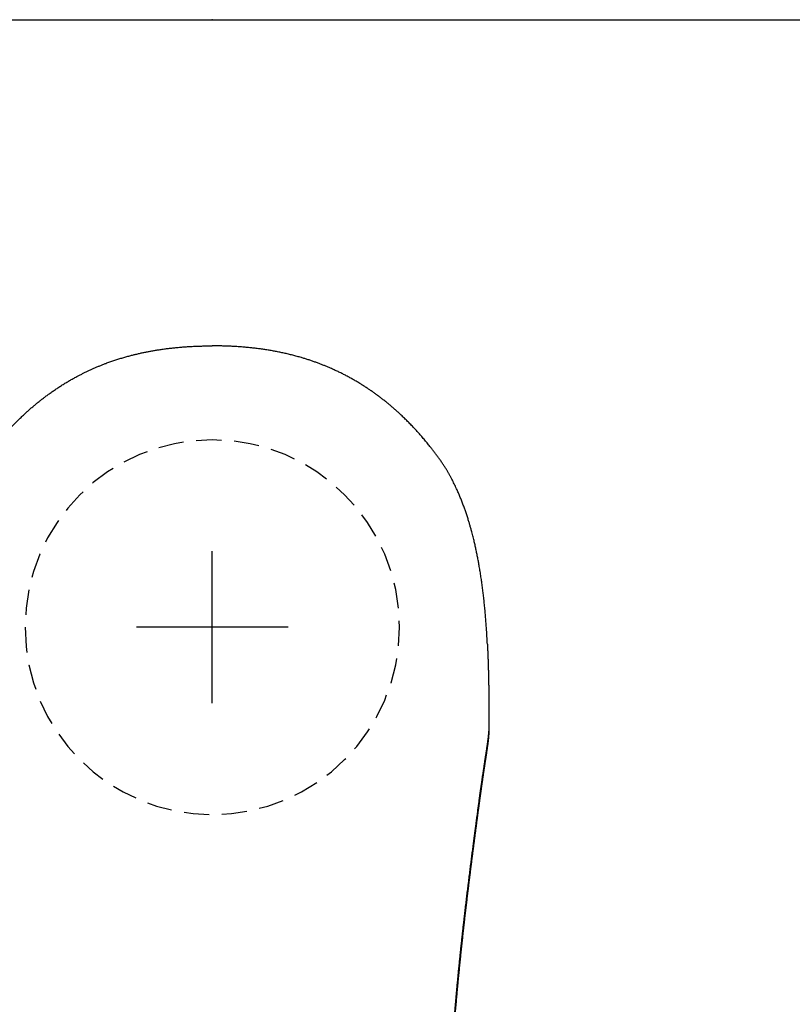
# Model space of a CAD drawing. Header units: millimetres. Extents: x 6161 to 8965, y -9035 to -5431.
# Tile 195 of 256: x 6891.93 to 6899.56, y -6578.54 to -6568.82. Entities that reach past the tile are written whole.
import ezdxf

# ---------------------------------------------------------------- set-up
doc = ezdxf.new("R2010")
doc.units = ezdxf.units.MM
doc.linetypes.add('HIDDEN', pattern=[0.375, 0.25, -0.125])
doc.layers.add('Wyposazenie Wew - Urzadzenia Sanitarne', color=6, linetype='Continuous')
doc.layers.add('Ściany', color=7, linetype='Continuous')

# ---------------------------------------------------------------- blocks, each defined once
blk = doc.blocks.new('ORAS_ELECTRA')
blk.add_line((-2.7328, -1.0256), (-2.7328, -1.0252))
for points in [[(0, -0.75), (0, 0.75)], [(-0.75, 0), (0.75, 0)]]:
    blk.add_lwpolyline(points)
at = {"color": 9, "linetype": 'HIDDEN', "true_color": 0xb8b8b8}
blk.add_circle((0, 0), 1.85, dxfattribs=at)
for points, knots in [([(-2.7182, -0.1668), (-2.7172, -0.147), (-2.7152, -0.1063), (-2.7117, -0.0469), (-2.7078, 0.0115), (-2.7036, 0.0679), (-2.699, 0.1243), (-2.6939, 0.1806), (-2.6883, 0.2369), (-2.6824, 0.2915), (-2.6762, 0.3443), (-2.6697, 0.3955), (-2.6627, 0.4466), (-2.6553, 0.4977), (-2.6473, 0.5486), (-2.6392, 0.5968), (-2.6311, 0.6423), (-2.6231, 0.6849), (-2.6146, 0.7275), (-2.6057, 0.77), (-2.5963, 0.8124), (-2.5859, 0.8571), (-2.5743, 0.904), (-2.5628, 0.9477), (-2.5523, 0.9857), (-2.5429, 1.0183), (-2.5325, 1.053), (-2.5209, 1.0898), (-2.5081, 1.1286), (-2.4948, 1.1673), (-2.4808, 1.2057), (-2.4663, 1.244), (-2.4512, 1.2817), (-2.4356, 1.3189), (-2.4213, 1.3513), (-2.4083, 1.3796), (-2.3969, 1.4036), (-2.3851, 1.4276), (-2.3729, 1.4516), (-2.3603, 1.4755), (-2.3474, 1.4993), (-2.334, 1.5228), (-2.3203, 1.5462), (-2.3052, 1.571), (-2.2886, 1.5972), (-2.2703, 1.6248), (-2.2513, 1.652), (-2.2319, 1.6788), (-2.2121, 1.7055), (-2.1921, 1.732), (-2.1719, 1.7583), (-2.1487, 1.7879), (-2.1224, 1.8204), (-2.0928, 1.8559), (-2.0627, 1.891), (-2.032, 1.9257), (-2.0008, 1.9598), (-1.9695, 1.993), (-1.9381, 2.0251), (-1.9068, 2.0562), (-1.875, 2.0868), (-1.8449, 2.1148), (-1.8168, 2.1402), (-1.7907, 2.1632), (-1.7642, 2.1858), (-1.7375, 2.2081), (-1.7104, 2.2301), (-1.6829, 2.2517), (-1.6552, 2.2729), (-1.6274, 2.2936), (-1.5994, 2.3137), (-1.5714, 2.3334), (-1.5432, 2.3526), (-1.5146, 2.3715), (-1.4857, 2.39), (-1.4549, 2.4091), (-1.4219, 2.4289), (-1.3868, 2.4491), (-1.3514, 2.4687), (-1.3156, 2.4877), (-1.2794, 2.5062), (-1.2429, 2.524), (-1.206, 2.5412), (-1.1713, 2.5568), (-1.1388, 2.5707), (-1.1085, 2.5832), (-1.078, 2.5953), (-1.0466, 2.6073), (-1.0143, 2.6191), (-0.981, 2.6307), (-0.9476, 2.6418), (-0.914, 2.6524), (-0.8774, 2.6635), (-0.8377, 2.6747), (-0.7949, 2.6861), (-0.752, 2.6968), (-0.7093, 2.7066), (-0.667, 2.7156), (-0.625, 2.7239), (-0.5829, 2.7315), (-0.5406, 2.7385), (-0.4982, 2.7449), (-0.4556, 2.7507), (-0.413, 2.756), (-0.3692, 2.7607), (-0.3242, 2.765), (-0.2781, 2.7687), (-0.2319, 2.7718), (-0.1856, 2.7743), (-0.1393, 2.7762), (-0.0929, 2.7775), (-0.0464, 2.7784), (-0.0155, 2.7785), (0, 2.7785)], [0, 0, 0, 0, 0.013173, 0.026968, 0.039452, 0.051937, 0.064422, 0.076914, 0.089407, 0.101899, 0.113285, 0.124672, 0.136058, 0.147455, 0.158851, 0.170247, 0.179829, 0.189411, 0.198992, 0.208583, 0.218175, 0.227766, 0.23898, 0.250194, 0.257677, 0.26516, 0.272643, 0.281669, 0.290696, 0.299723, 0.308767, 0.317812, 0.326856, 0.335668, 0.34448, 0.350363, 0.356246, 0.362128, 0.368095, 0.374062, 0.380028, 0.386007, 0.391986, 0.397965, 0.405267, 0.412569, 0.419883, 0.427198, 0.434531, 0.441864, 0.4492, 0.456536, 0.466738, 0.476941, 0.487144, 0.497369, 0.507594, 0.517819, 0.527563, 0.537306, 0.54706, 0.556814, 0.564498, 0.572181, 0.57987, 0.587559, 0.595265, 0.602971, 0.610683, 0.618395, 0.625946, 0.633498, 0.64105, 0.648615, 0.656181, 0.663746, 0.672684, 0.681623, 0.690563, 0.699501, 0.708481, 0.717462, 0.726443, 0.735423, 0.742659, 0.749896, 0.757138, 0.764379, 0.772158, 0.779938, 0.787719, 0.795499, 0.803277, 0.813049, 0.822822, 0.832595, 0.842367, 0.851817, 0.861268, 0.870718, 0.880168, 0.889651, 0.899134, 0.908618, 0.918101, 0.928321, 0.938541, 0.948768, 0.958996, 0.969244, 0.979492, 0.989746, 1, 1, 1, 1]), ([(2.6687, 0.4019), (2.6666, 0.4174), (2.6629, 0.4456), (2.6569, 0.4863), (2.6511, 0.5241), (2.6451, 0.5618), (2.6384, 0.6015), (2.631, 0.6429), (2.6228, 0.6863), (2.6142, 0.7295), (2.6051, 0.7727), (2.5955, 0.8158), (2.5855, 0.8586), (2.575, 0.901), (2.564, 0.9432), (2.5525, 0.9852), (2.5404, 1.0269), (2.5278, 1.0682), (2.5146, 1.1092), (2.5008, 1.15), (2.4876, 1.1872), (2.4752, 1.2207), (2.4636, 1.2507), (2.4516, 1.2806), (2.4392, 1.3103), (2.4264, 1.3399), (2.4131, 1.3693), (2.3994, 1.3986), (2.3845, 1.429), (2.3683, 1.4605), (2.3527, 1.4895), (2.3387, 1.5147), (2.3263, 1.5361), (2.3125, 1.5592), (2.2971, 1.5839), (2.28, 1.6101), (2.2625, 1.636), (2.2424, 1.6644), (2.2197, 1.6954), (2.1946, 1.7289), (2.17, 1.7608), (2.1459, 1.7913), (2.1224, 1.8203), (2.0986, 1.849), (2.0744, 1.8775), (2.0498, 1.9056), (2.0236, 1.9349), (1.9958, 1.9652), (1.9661, 1.9964), (1.936, 2.0272), (1.9054, 2.0576), (1.8742, 2.0875), (1.8443, 2.1153), (1.8157, 2.1411), (1.7885, 2.1651), (1.761, 2.1886), (1.733, 2.2117), (1.7048, 2.2345), (1.6762, 2.2569), (1.6472, 2.2789), (1.6167, 2.3014), (1.5845, 2.3243), (1.5507, 2.3476), (1.5164, 2.3703), (1.4818, 2.3925), (1.4467, 2.4141), (1.4111, 2.4351), (1.3753, 2.4556), (1.3419, 2.4738), (1.3111, 2.49), (1.2831, 2.5043), (1.2548, 2.5182), (1.2264, 2.5318), (1.1977, 2.545), (1.1687, 2.5579), (1.1395, 2.5704), (1.1098, 2.5826), (1.0801, 2.5945), (1.0473, 2.607), (1.0114, 2.6201), (0.9725, 2.6336), (0.9332, 2.6464), (0.8938, 2.6586), (0.8541, 2.6701), (0.8161, 2.6806), (0.7797, 2.6899), (0.7452, 2.6983), (0.7105, 2.7063), (0.6756, 2.7138), (0.6407, 2.7208), (0.6056, 2.7274), (0.5704, 2.7336), (0.5333, 2.7397), (0.4941, 2.7455), (0.4529, 2.7511), (0.4116, 2.7561), (0.3687, 2.7607), (0.3242, 2.765), (0.2781, 2.7687), (0.2319, 2.7718), (0.1856, 2.7743), (0.1392, 2.7762), (0.0928, 2.7775), (0.0464, 2.7784), (0.0155, 2.7785), (0, 2.7785)], [0, 0, 0, 0, 0.011884, 0.021541, 0.031198, 0.040858, 0.050517, 0.061658, 0.072798, 0.083938, 0.09509, 0.106242, 0.117393, 0.128399, 0.139405, 0.150419, 0.161432, 0.172305, 0.183178, 0.19406, 0.204942, 0.213072, 0.221203, 0.229333, 0.237463, 0.245619, 0.253775, 0.261931, 0.270086, 0.279443, 0.288799, 0.295047, 0.301296, 0.307544, 0.315447, 0.323352, 0.331258, 0.339161, 0.34974, 0.36032, 0.370899, 0.380327, 0.389756, 0.399185, 0.408626, 0.418068, 0.427509, 0.43839, 0.449271, 0.460152, 0.471056, 0.481961, 0.492865, 0.502019, 0.511174, 0.520329, 0.529483, 0.538667, 0.547851, 0.557036, 0.566219, 0.5766, 0.586982, 0.597364, 0.607745, 0.618173, 0.628604, 0.639034, 0.649463, 0.65742, 0.665378, 0.673335, 0.681305, 0.689275, 0.697245, 0.705338, 0.713432, 0.721531, 0.729629, 0.740047, 0.750464, 0.760882, 0.771325, 0.781768, 0.792212, 0.801205, 0.8102, 0.819195, 0.828189, 0.837207, 0.846227, 0.855246, 0.864265, 0.874765, 0.885266, 0.895775, 0.906283, 0.917982, 0.929681, 0.941381, 0.953079, 0.964809, 0.97654, 0.98827, 1, 1, 1, 1]), ([(-2.7182, -0.1668), (-2.7182, -0.1669), (-2.7183, -0.1674), (-2.7183, -0.1684), (-2.7184, -0.1699), (-2.7185, -0.1716), (-2.7185, -0.1734), (-2.7186, -0.1751), (-2.7187, -0.1766), (-2.7188, -0.178), (-2.7188, -0.1794), (-2.7189, -0.1809), (-2.719, -0.1822), (-2.719, -0.1835), (-2.7191, -0.1849), (-2.7192, -0.1864), (-2.7192, -0.1881), (-2.7193, -0.1901), (-2.7194, -0.192), (-2.7195, -0.1939), (-2.7196, -0.1957), (-2.7197, -0.1974), (-2.7197, -0.1989), (-2.7198, -0.2003), (-2.7199, -0.2018), (-2.7199, -0.2033), (-2.72, -0.2052), (-2.7201, -0.2073), (-2.7202, -0.2095), (-2.7203, -0.2117), (-2.7204, -0.2137), (-2.7205, -0.2155), (-2.7205, -0.217), (-2.7206, -0.2184), (-2.7206, -0.2196), (-2.7207, -0.221), (-2.7208, -0.2225), (-2.7208, -0.2242), (-2.7209, -0.2262), (-2.721, -0.2284), (-2.7211, -0.2307), (-2.7212, -0.2329), (-2.7213, -0.2347), (-2.7213, -0.2361), (-2.7214, -0.2373), (-2.7214, -0.2384), (-2.7215, -0.2395), (-2.7215, -0.2406), (-2.7216, -0.2418), (-2.7216, -0.243), (-2.7217, -0.2444), (-2.7218, -0.2459), (-2.7218, -0.2476), (-2.7219, -0.2495), (-2.722, -0.2514), (-2.722, -0.2532), (-2.7221, -0.2548), (-2.7222, -0.2561), (-2.7222, -0.2574), (-2.7223, -0.2587), (-2.7223, -0.26), (-2.7224, -0.2616), (-2.7225, -0.2633), (-2.7225, -0.2653), (-2.7226, -0.2674), (-2.7227, -0.2695), (-2.7228, -0.2714), (-2.7228, -0.2731), (-2.7229, -0.2747), (-2.723, -0.2761), (-2.723, -0.2774), (-2.7231, -0.2788), (-2.7231, -0.2804), (-2.7232, -0.2821), (-2.7233, -0.2841), (-2.7233, -0.2863), (-2.7234, -0.2886), (-2.7235, -0.2908), (-2.7236, -0.2929), (-2.7237, -0.2947), (-2.7237, -0.2962), (-2.7238, -0.2976), (-2.7238, -0.299), (-2.7239, -0.3004), (-2.7239, -0.3018), (-2.724, -0.3035), (-2.724, -0.3053), (-2.7241, -0.3072), (-2.7242, -0.3091), (-2.7242, -0.311), (-2.7243, -0.3127), (-2.7244, -0.3142), (-2.7244, -0.3155), (-2.7245, -0.3167), (-2.7245, -0.3179), (-2.7245, -0.3192), (-2.7246, -0.3205), (-2.7246, -0.3219), (-2.7247, -0.3236), (-2.7248, -0.3256), (-2.7248, -0.3277), (-2.7249, -0.3299), (-2.725, -0.3321), (-2.7251, -0.3341), (-2.7251, -0.3359), (-2.7252, -0.3375), (-2.7252, -0.339), (-2.7253, -0.3405), (-2.7253, -0.3422), (-2.7254, -0.3439), (-2.7254, -0.3459), (-2.7255, -0.3481), (-2.7256, -0.3505), (-2.7257, -0.3529), (-2.7257, -0.355), (-2.7258, -0.3567), (-2.7258, -0.358), (-2.7259, -0.3593), (-2.7259, -0.3605), (-2.726, -0.3617), (-2.726, -0.363), (-2.7261, -0.3645), (-2.7261, -0.3662), (-2.7262, -0.3681), (-2.7262, -0.3702), (-2.7263, -0.3723), (-2.7264, -0.3744), (-2.7264, -0.3763), (-2.7265, -0.3782), (-2.7265, -0.3798), (-2.7266, -0.3812), (-2.7266, -0.3825), (-2.7266, -0.3838), (-2.7267, -0.385), (-2.7267, -0.3864), (-2.7268, -0.3878), (-2.7268, -0.3894), (-2.7269, -0.3912), (-2.7269, -0.3932), (-2.727, -0.3954), (-2.7271, -0.3976), (-2.7271, -0.3998), (-2.7272, -0.4018), (-2.7272, -0.4036), (-2.7273, -0.4055), (-2.7273, -0.4075), (-2.7274, -0.4097), (-2.7275, -0.4119), (-2.7275, -0.414), (-2.7276, -0.416), (-2.7276, -0.418), (-2.7277, -0.42), (-2.7277, -0.4217), (-2.7278, -0.4231), (-2.7278, -0.4243), (-2.7278, -0.4254), (-2.7279, -0.4265), (-2.7279, -0.4277), (-2.7279, -0.4289), (-2.728, -0.4302), (-2.728, -0.4316), (-2.728, -0.4331), (-2.7281, -0.435), (-2.7282, -0.437), (-2.7282, -0.4392), (-2.7283, -0.4414), (-2.7283, -0.4435), (-2.7284, -0.4454), (-2.7284, -0.447), (-2.7284, -0.4484), (-2.7285, -0.4495), (-2.7285, -0.4505), (-2.7285, -0.4514), (-2.7285, -0.4524), (-2.7286, -0.4533), (-2.7286, -0.4543), (-2.7286, -0.4554), (-2.7287, -0.4567), (-2.7287, -0.4584), (-2.7287, -0.4605), (-2.7288, -0.4627), (-2.7289, -0.4651), (-2.7289, -0.4672), (-2.729, -0.4692), (-2.729, -0.4711), (-2.729, -0.4728), (-2.7291, -0.4743), (-2.7291, -0.4758), (-2.7291, -0.4772), (-2.7292, -0.4788), (-2.7292, -0.4805), (-2.7293, -0.4824), (-2.7293, -0.4846), (-2.7294, -0.4869), (-2.7294, -0.4893), (-2.7295, -0.4916), (-2.7295, -0.4938), (-2.7296, -0.4959), (-2.7296, -0.4978), (-2.7297, -0.4996), (-2.7297, -0.5012), (-2.7297, -0.5027), (-2.7298, -0.5043), (-2.7298, -0.5061), (-2.7298, -0.508), (-2.7299, -0.5101), (-2.7299, -0.5122), (-2.73, -0.5144), (-2.73, -0.5167), (-2.7301, -0.5189), (-2.7301, -0.5212), (-2.7302, -0.5233), (-2.7302, -0.5253), (-2.7302, -0.5274), (-2.7303, -0.5294), (-2.7303, -0.5314), (-2.7304, -0.5334), (-2.7304, -0.5357), (-2.7304, -0.5381), (-2.7305, -0.5404), (-2.7305, -0.5427), (-2.7306, -0.5449), (-2.7306, -0.547), (-2.7306, -0.549), (-2.7307, -0.5509), (-2.7307, -0.5529), (-2.7308, -0.5549), (-2.7308, -0.557), (-2.7308, -0.5594), (-2.7309, -0.5622), (-2.7309, -0.565), (-2.731, -0.5677), (-2.731, -0.5702), (-2.7311, -0.5724), (-2.7311, -0.5743), (-2.7311, -0.576), (-2.7312, -0.5776), (-2.7312, -0.5792), (-2.7312, -0.5806), (-2.7312, -0.5818), (-2.7312, -0.583), (-2.7313, -0.5843), (-2.7313, -0.5859), (-2.7313, -0.5877), (-2.7313, -0.5896), (-2.7314, -0.5918), (-2.7314, -0.594), (-2.7315, -0.5963), (-2.7315, -0.5984), (-2.7315, -0.6001), (-2.7315, -0.6017), (-2.7316, -0.6031), (-2.7316, -0.6045), (-2.7316, -0.6059), (-2.7316, -0.6073), (-2.7316, -0.6088), (-2.7317, -0.6106), (-2.7317, -0.6128), (-2.7317, -0.6152), (-2.7318, -0.6178), (-2.7318, -0.6203), (-2.7318, -0.6226), (-2.7319, -0.6245), (-2.7319, -0.6261), (-2.7319, -0.6275), (-2.7319, -0.6287), (-2.7319, -0.63), (-2.732, -0.6315), (-2.732, -0.6332), (-2.732, -0.6349), (-2.732, -0.6367), (-2.732, -0.6386), (-2.7321, -0.6407), (-2.7321, -0.643), (-2.7321, -0.6455), (-2.7322, -0.648), (-2.7322, -0.6505), (-2.7322, -0.653), (-2.7323, -0.6554), (-2.7323, -0.6577), (-2.7323, -0.6597), (-2.7323, -0.6617), (-2.7323, -0.6633), (-2.7324, -0.6647), (-2.7324, -0.666), (-2.7324, -0.6674), (-2.7324, -0.6692), (-2.7324, -0.6712), (-2.7325, -0.6735), (-2.7325, -0.6759), (-2.7325, -0.6783), (-2.7325, -0.6806), (-2.7326, -0.6828), (-2.7326, -0.6846), (-2.7326, -0.6862), (-2.7326, -0.6875), (-2.7326, -0.6888), (-2.7326, -0.69), (-2.7326, -0.6914), (-2.7327, -0.693), (-2.7327, -0.6949), (-2.7327, -0.6969), (-2.7327, -0.6992), (-2.7327, -0.7018), (-2.7328, -0.7045), (-2.7328, -0.7074), (-2.7328, -0.7102), (-2.7328, -0.7129), (-2.7328, -0.7153), (-2.7329, -0.7175), (-2.7329, -0.7195), (-2.7329, -0.7213), (-2.7329, -0.723), (-2.7329, -0.7248), (-2.7329, -0.7266), (-2.7329, -0.7286), (-2.733, -0.7309), (-2.733, -0.7335), (-2.733, -0.7364), (-2.733, -0.7393), (-2.733, -0.7422), (-2.7331, -0.745), (-2.7331, -0.7475), (-2.7331, -0.7497), (-2.7331, -0.7517), (-2.7331, -0.7536), (-2.7331, -0.7554), (-2.7331, -0.7571), (-2.7331, -0.7588), (-2.7332, -0.7604), (-2.7332, -0.7621), (-2.7332, -0.7641), (-2.7332, -0.7662), (-2.7332, -0.7687), (-2.7332, -0.7715), (-2.7332, -0.7745), (-2.7332, -0.7773), (-2.7333, -0.7799), (-2.7333, -0.7822), (-2.7333, -0.7844), (-2.7333, -0.7862), (-2.7333, -0.7879), (-2.7333, -0.7895), (-2.7333, -0.7911), (-2.7333, -0.7927), (-2.7333, -0.7944), (-2.7333, -0.7964), (-2.7333, -0.7986), (-2.7333, -0.8013), (-2.7333, -0.8043), (-2.7334, -0.8076), (-2.7334, -0.8108), (-2.7334, -0.8138), (-2.7334, -0.8164), (-2.7334, -0.8187), (-2.7334, -0.8207), (-2.7334, -0.8226), (-2.7334, -0.8244), (-2.7334, -0.8262), (-2.7334, -0.8281), (-2.7334, -0.8302), (-2.7334, -0.8325), (-2.7334, -0.8351), (-2.7334, -0.8379), (-2.7334, -0.8409), (-2.7334, -0.8439), (-2.7334, -0.8468), (-2.7334, -0.8496), (-2.7334, -0.8521), (-2.7334, -0.8546), (-2.7334, -0.8572), (-2.7334, -0.8598), (-2.7334, -0.8625), (-2.7334, -0.8653), (-2.7334, -0.8684), (-2.7334, -0.8717), (-2.7334, -0.8753), (-2.7334, -0.879), (-2.7334, -0.8825), (-2.7334, -0.8858), (-2.7334, -0.8888), (-2.7334, -0.8916), (-2.7334, -0.8942), (-2.7334, -0.8966), (-2.7334, -0.8988), (-2.7334, -0.901), (-2.7334, -0.9031), (-2.7334, -0.9053), (-2.7334, -0.9078), (-2.7334, -0.9106), (-2.7334, -0.9137), (-2.7334, -0.9169), (-2.7333, -0.9203), (-2.7333, -0.9238), (-2.7333, -0.9268), (-2.7333, -0.9295), (-2.7333, -0.9315), (-2.7333, -0.9334), (-2.7333, -0.935), (-2.7333, -0.9368), (-2.7333, -0.9387), (-2.7333, -0.9407), (-2.7333, -0.9428), (-2.7333, -0.945), (-2.7333, -0.9474), (-2.7332, -0.9501), (-2.7332, -0.9539), (-2.7332, -0.9588), (-2.7332, -0.9645), (-2.7331, -0.9697), (-2.7331, -0.9742), (-2.7331, -0.9779), (-2.7331, -0.9814), (-2.7331, -0.9844), (-2.733, -0.9871), (-2.733, -0.9896), (-2.733, -0.9924), (-2.733, -0.9957), (-2.733, -0.9995), (-2.7329, -1.0038), (-2.7329, -1.0082), (-2.7329, -1.0122), (-2.7328, -1.0159), (-2.7328, -1.0193), (-2.7328, -1.0224), (-2.7328, -1.0243), (-2.7328, -1.0252)], [0, 0, 0, 0, 0.000152, 0.001738, 0.003576, 0.005666, 0.007918, 0.00995, 0.011718, 0.013224, 0.015073, 0.016792, 0.018381, 0.019883, 0.021398, 0.023208, 0.025315, 0.027713, 0.030083, 0.032236, 0.034497, 0.036532, 0.038367, 0.040001, 0.041569, 0.043442, 0.045661, 0.048226, 0.05092, 0.053547, 0.056073, 0.058129, 0.059941, 0.061508, 0.062923, 0.064514, 0.066308, 0.068307, 0.070736, 0.073389, 0.076249, 0.078895, 0.081142, 0.082711, 0.084022, 0.085305, 0.086622, 0.087973, 0.089358, 0.090788, 0.092416, 0.094242, 0.096266, 0.098439, 0.100952, 0.103103, 0.104892, 0.106433, 0.107972, 0.109489, 0.111017, 0.112811, 0.115009, 0.117311, 0.119904, 0.122388, 0.124644, 0.126679, 0.128538, 0.130228, 0.13175, 0.133343, 0.135164, 0.137275, 0.139677, 0.1423, 0.144999, 0.147776, 0.150272, 0.152407, 0.154212, 0.155774, 0.157369, 0.159006, 0.160692, 0.162616, 0.164861, 0.167089, 0.169508, 0.171747, 0.17374, 0.175484, 0.176999, 0.178446, 0.179868, 0.181329, 0.182788, 0.184495, 0.186511, 0.188837, 0.191423, 0.194109, 0.196725, 0.199178, 0.201343, 0.20322, 0.204818, 0.206658, 0.20859, 0.210615, 0.212878, 0.215501, 0.218487, 0.221519, 0.224132, 0.225888, 0.227404, 0.228872, 0.230338, 0.231826, 0.233338, 0.235075, 0.23708, 0.239351, 0.241808, 0.244292, 0.246771, 0.249173, 0.25136, 0.253272, 0.25491, 0.256375, 0.257859, 0.259367, 0.2609, 0.262551, 0.264461, 0.266631, 0.269061, 0.271515, 0.274401, 0.276915, 0.279135, 0.281384, 0.283507, 0.285739, 0.288394, 0.291471, 0.293613, 0.295927, 0.298407, 0.300749, 0.302771, 0.304473, 0.305854, 0.306991, 0.308408, 0.309834, 0.311271, 0.312717, 0.314335, 0.316156, 0.318315, 0.320809, 0.323423, 0.325999, 0.328474, 0.330699, 0.332623, 0.334245, 0.335452, 0.336602, 0.337749, 0.338892, 0.340032, 0.341168, 0.342344, 0.343812, 0.345852, 0.34831, 0.351141, 0.353866, 0.35647, 0.358824, 0.360953, 0.362985, 0.36476, 0.36644, 0.368164, 0.369931, 0.371892, 0.374145, 0.37672, 0.379603, 0.382414, 0.384977, 0.387677, 0.390132, 0.392429, 0.394572, 0.396302, 0.398103, 0.399976, 0.401971, 0.404214, 0.406663, 0.409347, 0.411955, 0.414337, 0.417242, 0.419852, 0.422308, 0.424631, 0.427032, 0.429568, 0.431702, 0.434105, 0.436783, 0.439698, 0.442463, 0.444979, 0.447674, 0.450156, 0.452488, 0.454694, 0.456947, 0.459238, 0.461684, 0.464524, 0.467778, 0.471245, 0.474425, 0.477309, 0.479887, 0.482153, 0.484091, 0.485962, 0.487835, 0.489709, 0.490801, 0.492111, 0.493684, 0.495522, 0.497624, 0.499948, 0.502219, 0.505177, 0.507911, 0.510295, 0.512314, 0.514088, 0.515695, 0.517301, 0.518908, 0.520514, 0.522268, 0.52435, 0.526855, 0.529767, 0.532845, 0.536016, 0.53857, 0.540789, 0.542671, 0.544217, 0.545506, 0.54678, 0.548781, 0.550785, 0.552842, 0.554821, 0.55703, 0.559468, 0.562132, 0.565022, 0.568099, 0.57101, 0.573675, 0.576681, 0.579354, 0.581706, 0.583881, 0.586064, 0.587479, 0.588898, 0.590496, 0.592482, 0.594855, 0.597562, 0.600409, 0.603231, 0.606004, 0.608531, 0.610685, 0.612468, 0.613931, 0.615355, 0.616779, 0.618203, 0.620197, 0.622313, 0.624701, 0.627364, 0.630321, 0.633519, 0.63696, 0.640262, 0.64334, 0.646223, 0.648774, 0.650988, 0.653006, 0.655025, 0.657009, 0.659013, 0.66131, 0.663994, 0.667097, 0.670392, 0.673855, 0.677326, 0.680484, 0.683321, 0.685883, 0.688201, 0.690295, 0.692341, 0.694388, 0.696436, 0.698119, 0.700073, 0.702308, 0.704817, 0.707451, 0.710901, 0.714438, 0.717759, 0.72074, 0.723401, 0.725836, 0.728058, 0.72988, 0.731699, 0.733519, 0.73534, 0.73725, 0.739483, 0.742053, 0.74491, 0.748646, 0.752514, 0.75627, 0.759686, 0.762766, 0.765285, 0.767546, 0.76965, 0.771754, 0.773859, 0.775944, 0.778284, 0.780953, 0.783932, 0.787179, 0.790621, 0.794136, 0.797494, 0.800688, 0.803605, 0.80617, 0.80928, 0.812308, 0.815316, 0.818495, 0.822006, 0.825794, 0.829925, 0.834183, 0.83844, 0.842028, 0.845441, 0.848651, 0.85162, 0.854326, 0.856865, 0.859258, 0.861652, 0.864136, 0.866968, 0.870163, 0.873647, 0.877387, 0.881303, 0.885215, 0.889085, 0.891812, 0.89417, 0.896169, 0.898033, 0.899843, 0.902176, 0.904456, 0.906824, 0.909292, 0.911918, 0.914947, 0.91839, 0.924927, 0.931475, 0.938007, 0.942595, 0.946774, 0.950576, 0.954148, 0.956956, 0.95978, 0.96287, 0.966308, 0.970981, 0.975853, 0.980762, 0.98567, 0.989526, 0.993381, 0.996961, 1, 1, 1, 1]), ([(-2.3674, -4.175), (-2.3684, -4.1615), (-2.3703, -4.1346), (-2.3734, -4.0945), (-2.3764, -4.0546), (-2.3795, -4.0149), (-2.3826, -3.9755), (-2.3857, -3.9364), (-2.3889, -3.8974), (-2.3921, -3.8588), (-2.3953, -3.8204), (-2.3985, -3.7822), (-2.4018, -3.7443), (-2.4051, -3.7067), (-2.4084, -3.6694), (-2.4118, -3.6324), (-2.4152, -3.5952), (-2.4186, -3.5579), (-2.4221, -3.5205), (-2.4257, -3.4835), (-2.4292, -3.4467), (-2.4328, -3.4095), (-2.4365, -3.3718), (-2.4404, -3.3337), (-2.4442, -3.2959), (-2.448, -3.2586), (-2.4519, -3.2216), (-2.4557, -3.185), (-2.4596, -3.1488), (-2.4634, -3.1129), (-2.4672, -3.0775), (-2.4711, -3.0423), (-2.4749, -3.0074), (-2.4788, -2.9727), (-2.4827, -2.9385), (-2.4865, -2.9047), (-2.4903, -2.8713), (-2.4941, -2.8384), (-2.4979, -2.8059), (-2.5017, -2.7739), (-2.5054, -2.7422), (-2.5091, -2.7109), (-2.5129, -2.6799), (-2.5166, -2.6492), (-2.5202, -2.619), (-2.5239, -2.5891), (-2.5276, -2.5583), (-2.5315, -2.5267), (-2.5356, -2.4942), (-2.5396, -2.4623), (-2.5435, -2.4309), (-2.5474, -2.4001), (-2.5512, -2.3698), (-2.555, -2.3401), (-2.5587, -2.3108), (-2.5624, -2.282), (-2.5661, -2.2536), (-2.5696, -2.2257), (-2.5732, -2.1981), (-2.5768, -2.1708), (-2.5803, -2.1438), (-2.5837, -2.1172), (-2.5871, -2.0912), (-2.5905, -2.0657), (-2.5938, -2.0407), (-2.597, -2.0162), (-2.6002, -1.9921), (-2.6033, -1.9685), (-2.6067, -1.9434), (-2.6102, -1.9168), (-2.6139, -1.889), (-2.6175, -1.8619), (-2.6209, -1.8365), (-2.6241, -1.8127), (-2.6271, -1.7904), (-2.6301, -1.7687), (-2.633, -1.7473), (-2.6358, -1.7265), (-2.6389, -1.7044), (-2.6421, -1.6812), (-2.6454, -1.657), (-2.6487, -1.6334), (-2.6518, -1.6106), (-2.6549, -1.5884), (-2.658, -1.5668), (-2.6609, -1.5458), (-2.6638, -1.5254), (-2.6667, -1.5056), (-2.6693, -1.4873), (-2.6718, -1.4702), (-2.6741, -1.4544), (-2.6764, -1.439), (-2.6786, -1.424), (-2.6808, -1.4094), (-2.6829, -1.3951), (-2.685, -1.3813), (-2.687, -1.3678), (-2.6893, -1.3524), (-2.6919, -1.3355), (-2.6947, -1.3171), (-2.6974, -1.2995), (-2.7, -1.2826), (-2.7025, -1.2663), (-2.705, -1.2507), (-2.7073, -1.2358), (-2.7095, -1.2214), (-2.7116, -1.2076), (-2.7136, -1.1944), (-2.7155, -1.1818), (-2.7174, -1.1696), (-2.7191, -1.158), (-2.7207, -1.1467), (-2.7223, -1.1358), (-2.7237, -1.1252), (-2.7251, -1.1151), (-2.7263, -1.1055), (-2.7274, -1.0962), (-2.7285, -1.0873), (-2.7294, -1.0788), (-2.7302, -1.0705), (-2.731, -1.0623), (-2.7316, -1.0542), (-2.7322, -1.0452), (-2.7326, -1.0356), (-2.7327, -1.0289), (-2.7328, -1.0256)], [0, 0, 0, 0, 0.005042, 0.010085, 0.015128, 0.020171, 0.025213, 0.030256, 0.035299, 0.040342, 0.045385, 0.050427, 0.055469, 0.060512, 0.065555, 0.070598, 0.075641, 0.080861, 0.086082, 0.091303, 0.096524, 0.101745, 0.107324, 0.112903, 0.118483, 0.124063, 0.129642, 0.135243, 0.140845, 0.146447, 0.152049, 0.15765, 0.163343, 0.169037, 0.174731, 0.180424, 0.186117, 0.19181, 0.197503, 0.203197, 0.20889, 0.214583, 0.220354, 0.226126, 0.231897, 0.237669, 0.24344, 0.250034, 0.256627, 0.263221, 0.269814, 0.276407, 0.283, 0.289593, 0.296186, 0.302832, 0.309478, 0.316124, 0.322769, 0.32959, 0.336411, 0.343232, 0.350054, 0.356874, 0.363694, 0.370515, 0.377336, 0.384156, 0.390977, 0.399572, 0.408167, 0.416763, 0.425358, 0.432951, 0.440545, 0.448138, 0.455736, 0.463333, 0.470931, 0.480459, 0.489988, 0.499517, 0.509046, 0.518575, 0.528119, 0.537663, 0.547208, 0.556752, 0.566296, 0.57459, 0.582884, 0.591178, 0.599474, 0.60777, 0.616066, 0.624348, 0.63263, 0.640912, 0.653338, 0.665764, 0.678196, 0.690629, 0.703064, 0.715499, 0.727922, 0.740344, 0.752769, 0.765193, 0.777621, 0.79005, 0.802479, 0.814908, 0.827734, 0.84056, 0.853387, 0.866213, 0.879042, 0.891871, 0.904701, 0.917531, 0.931434, 0.945337, 0.95924, 0.980096, 1, 1, 1, 1]), ([(-2.7328, -1.0258), (-2.7328, -1.0261), (-2.7328, -1.0297), (-2.7326, -1.0368), (-2.7322, -1.0473), (-2.7317, -1.0582), (-2.731, -1.0693), (-2.7302, -1.0799), (-2.7293, -1.0899), (-2.7284, -1.0992), (-2.7274, -1.1084), (-2.7264, -1.1174), (-2.7254, -1.1265), (-2.7243, -1.1354), (-2.7231, -1.1445), (-2.722, -1.1532), (-2.7208, -1.1619), (-2.7197, -1.1704), (-2.7185, -1.1788), (-2.7173, -1.1872), (-2.7161, -1.1955), (-2.7149, -1.2038), (-2.7137, -1.2122), (-2.7124, -1.2205), (-2.7112, -1.2289), (-2.7099, -1.2372), (-2.7087, -1.2456), (-2.7074, -1.2541), (-2.7061, -1.2626), (-2.7048, -1.2711), (-2.7035, -1.2797), (-2.7022, -1.2883), (-2.7009, -1.297), (-2.6995, -1.3058), (-2.6982, -1.3147), (-2.6968, -1.3236), (-2.6955, -1.3327), (-2.6941, -1.3418), (-2.6927, -1.351), (-2.6913, -1.3602), (-2.6899, -1.3695), (-2.6885, -1.3789), (-2.687, -1.3884), (-2.6856, -1.3979), (-2.6842, -1.4075), (-2.6827, -1.4173), (-2.6813, -1.4271), (-2.6798, -1.4369), (-2.6783, -1.4469), (-2.6768, -1.457), (-2.6754, -1.4672), (-2.6739, -1.4774), (-2.6723, -1.4878), (-2.6708, -1.4983), (-2.6693, -1.5088), (-2.6678, -1.5193), (-2.6663, -1.5299), (-2.6648, -1.5405), (-2.6632, -1.5513), (-2.6617, -1.5621), (-2.6601, -1.5731), (-2.6586, -1.5841), (-2.657, -1.5952), (-2.6555, -1.6064), (-2.6539, -1.6177), (-2.6523, -1.6291), (-2.6507, -1.6406), (-2.6491, -1.6522), (-2.6475, -1.6639), (-2.6458, -1.6756), (-2.6442, -1.6875), (-2.6425, -1.6995), (-2.6409, -1.7116), (-2.6392, -1.7238), (-2.6375, -1.7361), (-2.6359, -1.7484), (-2.6342, -1.7608), (-2.6325, -1.7734), (-2.6308, -1.7859), (-2.6291, -1.7986), (-2.6273, -1.8114), (-2.6256, -1.8243), (-2.6239, -1.8372), (-2.6221, -1.8503), (-2.6203, -1.8634), (-2.6186, -1.8765), (-2.6168, -1.8898), (-2.615, -1.9031), (-2.6132, -1.9165), (-2.6115, -1.93), (-2.6097, -1.9436), (-2.6078, -1.9572), (-2.606, -1.971), (-2.6042, -1.9848), (-2.6024, -1.9987), (-2.6005, -2.0127), (-2.5987, -2.0267), (-2.5968, -2.0408), (-2.5949, -2.055), (-2.593, -2.0695), (-2.5911, -2.084), (-2.5892, -2.0986), (-2.5873, -2.1133), (-2.5854, -2.128), (-2.5835, -2.1427), (-2.5815, -2.1576), (-2.5796, -2.1725), (-2.5777, -2.1875), (-2.5757, -2.2025), (-2.5738, -2.2176), (-2.5718, -2.2328), (-2.5698, -2.2481), (-2.5679, -2.2635), (-2.5659, -2.2789), (-2.5639, -2.2944), (-2.5619, -2.31), (-2.5599, -2.3256), (-2.5579, -2.3414), (-2.5559, -2.3572), (-2.5539, -2.3731), (-2.5519, -2.3891), (-2.5498, -2.4052), (-2.5478, -2.4214), (-2.5458, -2.4377), (-2.5437, -2.4541), (-2.5416, -2.4706), (-2.5396, -2.487), (-2.5375, -2.5036), (-2.5355, -2.5202), (-2.5334, -2.5369), (-2.5313, -2.5537), (-2.5293, -2.5705), (-2.5272, -2.5874), (-2.5251, -2.6044), (-2.5231, -2.6214), (-2.521, -2.6386), (-2.5189, -2.6558), (-2.5168, -2.6731), (-2.5147, -2.6905), (-2.5127, -2.7079), (-2.5106, -2.7254), (-2.5085, -2.743), (-2.5064, -2.7607), (-2.5043, -2.7784), (-2.5022, -2.7963), (-2.5001, -2.8142), (-2.498, -2.8322), (-2.4959, -2.8502), (-2.4938, -2.8684), (-2.4917, -2.8866), (-2.4896, -2.9049), (-2.4876, -2.9233), (-2.4855, -2.9417), (-2.4834, -2.9603), (-2.4813, -2.9789), (-2.4792, -2.9976), (-2.4771, -3.0164), (-2.475, -3.0352), (-2.4729, -3.0542), (-2.4709, -3.0733), (-2.4688, -3.0924), (-2.4667, -3.1116), (-2.4646, -3.1309), (-2.4625, -3.1502), (-2.4605, -3.1697), (-2.4584, -3.1892), (-2.4564, -3.2088), (-2.4543, -3.2285), (-2.4522, -3.2482), (-2.4502, -3.2681), (-2.4482, -3.288), (-2.4461, -3.308), (-2.4441, -3.3281), (-2.442, -3.3483), (-2.44, -3.3686), (-2.438, -3.3889), (-2.436, -3.4094), (-2.434, -3.4299), (-2.432, -3.4505), (-2.43, -3.4713), (-2.428, -3.4921), (-2.426, -3.513), (-2.424, -3.534), (-2.422, -3.555), (-2.4201, -3.5762), (-2.4181, -3.5975), (-2.4161, -3.6189), (-2.4142, -3.6403), (-2.4122, -3.6619), (-2.4103, -3.6835), (-2.4084, -3.7052), (-2.4065, -3.727), (-2.4045, -3.7489), (-2.4026, -3.771), (-2.4007, -3.7931), (-2.3988, -3.8154), (-2.3969, -3.8377), (-2.3951, -3.8601), (-2.3932, -3.8826), (-2.3914, -3.9051), (-2.3895, -3.9277), (-2.3877, -3.9505), (-2.3858, -3.9734), (-2.384, -3.9965), (-2.3822, -4.0197), (-2.3804, -4.043), (-2.3786, -4.0664), (-2.3768, -4.0893), (-2.3752, -4.1111), (-2.3736, -4.1326), (-2.3721, -4.1524), (-2.3707, -4.171), (-2.3699, -4.1828), (-2.3694, -4.1888), (-2.3694, -4.1893)], [0, 0, 0, 0, 0.000897, 0.014392, 0.028259, 0.042658, 0.057335, 0.071796, 0.084135, 0.095797, 0.106851, 0.118564, 0.128903, 0.139852, 0.150279, 0.16025, 0.169835, 0.179089, 0.188056, 0.196771, 0.205262, 0.213555, 0.22166, 0.22964, 0.237452, 0.24511, 0.252628, 0.260016, 0.267284, 0.274441, 0.281494, 0.28845, 0.295315, 0.302095, 0.308794, 0.315416, 0.32203, 0.328524, 0.334936, 0.341269, 0.347528, 0.353717, 0.35984, 0.365899, 0.371898, 0.377839, 0.383725, 0.389558, 0.39534, 0.401075, 0.406762, 0.412405, 0.418004, 0.423618, 0.429062, 0.434454, 0.439796, 0.445092, 0.450342, 0.455549, 0.460714, 0.465839, 0.470925, 0.475973, 0.480986, 0.485964, 0.490908, 0.49582, 0.500701, 0.505551, 0.510372, 0.515165, 0.519931, 0.524654, 0.529349, 0.534008, 0.538633, 0.543224, 0.547784, 0.552312, 0.556812, 0.561283, 0.565726, 0.570144, 0.574534, 0.578879, 0.58319, 0.587475, 0.591733, 0.595965, 0.60017, 0.60435, 0.608503, 0.612631, 0.616733, 0.620811, 0.624863, 0.628816, 0.632873, 0.6369, 0.640897, 0.644865, 0.648806, 0.652719, 0.656607, 0.660469, 0.664307, 0.668122, 0.671913, 0.675683, 0.679431, 0.683158, 0.686865, 0.690552, 0.694221, 0.697871, 0.701504, 0.70512, 0.708719, 0.712302, 0.715869, 0.719422, 0.72296, 0.726484, 0.730023, 0.733512, 0.736982, 0.740435, 0.743872, 0.747294, 0.7507, 0.754091, 0.75746, 0.760819, 0.764168, 0.767504, 0.770826, 0.774132, 0.777422, 0.780694, 0.783961, 0.787221, 0.790468, 0.793703, 0.796926, 0.800138, 0.803338, 0.806527, 0.809706, 0.812875, 0.816033, 0.819181, 0.82232, 0.82545, 0.828571, 0.831684, 0.83479, 0.837892, 0.840985, 0.84407, 0.847147, 0.850216, 0.853277, 0.856332, 0.859379, 0.862419, 0.865453, 0.868481, 0.871504, 0.87452, 0.877531, 0.880538, 0.883539, 0.886536, 0.889529, 0.892518, 0.895503, 0.898484, 0.901463, 0.904439, 0.907412, 0.910382, 0.913351, 0.916318, 0.919283, 0.922247, 0.92521, 0.928172, 0.931133, 0.934095, 0.937043, 0.939995, 0.942952, 0.945913, 0.948876, 0.95184, 0.954801, 0.957758, 0.960716, 0.963662, 0.966616, 0.969577, 0.972545, 0.975521, 0.978504, 0.981496, 0.984497, 0.98746, 0.990212, 0.992827, 0.995596, 0.997715, 0.99984, 1, 1, 1, 1])]:
    blk.add_open_spline(points, degree=3, knots=knots)
blk = doc.blocks.new('Modul_MOP')
blk.add_point((0, 0))
blk.add_blockref('ORAS_ELECTRA', (0, -6))

msp = doc.modelspace()

# ---------------------------------------------------------------- linework, layer by layer
at = {"layer": 'Wyposazenie Wew - Urzadzenia Sanitarne'}
msp.add_lwpolyline([(7013.833, -6623.8166), (6518.833, -6623.8166), (6518.833, -6568.8166), (7013.833, -6568.8166)], close=True, dxfattribs=at)
at = {"layer": 'Ściany'}
msp.add_lwpolyline([(6518.833, -6678.8166), (6518.833, -6568.8166), (7013.833, -6568.8166), (7013.833, -6788.8166)], dxfattribs=at)

# ---------------------------------------------------------------- block references
at = {"layer": 'Wyposazenie Wew - Urzadzenia Sanitarne', "xscale": -1}
msp.add_blockref('Modul_MOP', (6893.833, -6568.8166), dxfattribs=at)

doc.saveas('drawing.dxf')
